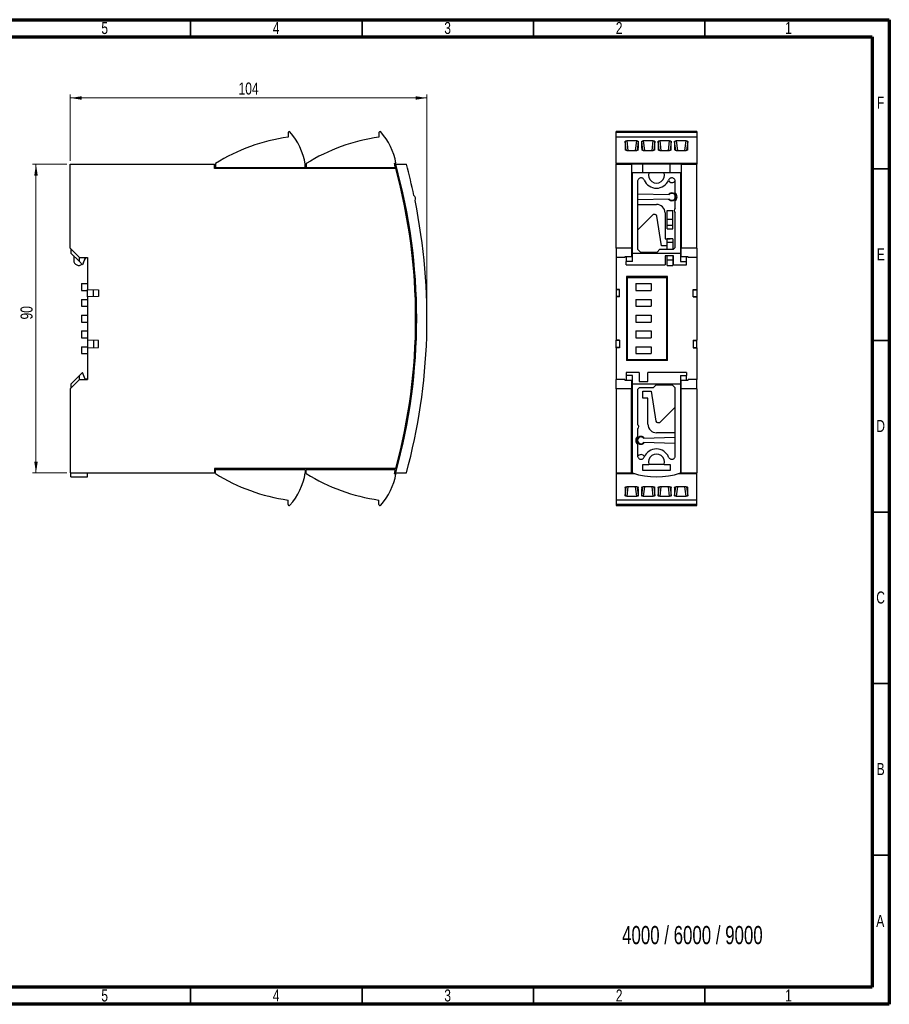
# Model space of a CAD drawing. Header units: millimetres. Extents: x 8 to 415, y 5 to 292.
# Tile 3 of 3: x 161 to 415, y 5 to 292. Entities that reach past the tile are written whole.
import ezdxf

# ---------------------------------------------------------------- set-up
doc = ezdxf.new("R2010")
doc.units = ezdxf.units.MM
doc.styles.add('SLDTEXTSTYLE0', font='TXT', dxfattribs={"width": 0.75})
doc.styles.add('SLDTEXTSTYLE1', font='TXT', dxfattribs={"width": 0.694444})
doc.dimstyles.new('SLDDIMSTYLE0', dxfattribs={"dimtxt": 3.5, "dimasz": 3.302, "dimexe": 0, "dimexo": 0.0625, "dimgap": 0.875, "dimtad": 1, "dimrnd": 1e-09, "dimzin": 12, "dimdsep": 46, "dimtxsty": 'SLDTEXTSTYLE0', "dimsah": 1, "dimcen": 0.09, "dimadec": 0, "dimazin": 3, "dimtfac": 1, "dimtofl": 0, "dimtmove": 0, "dimatfit": 3, "dimfxl": 1, "dimfrac": 2, "dimtolj": 1, "dimtzin": 12, "dimarcsym": 0})

# ---------------------------------------------------------------- blocks, each defined once
blk = doc.blocks.new('_D_2')
at = {"color": 7, "linetype": 'Continuous', "lineweight": 18}
for p, q in [((175.19, 249.88), (165.19, 249.88)), ((166.19, 249.88), (166.19, 159.88)), ((175.19, 159.88), (165.19, 159.88))]:
    blk.add_line(p, q, dxfattribs=at)
for points in [[(166.19, 249.88), (165.68, 246.58), (166.7, 246.58)], [(166.19, 159.88), (166.7, 163.18), (165.68, 163.18)]]:
    blk.add_solid(points, dxfattribs=at)
at = {"color": 7, "linetype": 'Continuous', "lineweight": 18, "insert": (161.68, 204.61), "char_height": 3.5, "attachment_point": 1, "rotation": 90, "style": 'SLDTEXTSTYLE0'}
blk.add_mtext('90', dxfattribs=at)
blk = doc.blocks.new('_D_3')
at = {"color": 7, "linetype": 'Continuous', "lineweight": 18}
for p, q in [((176.19, 250.88), (176.19, 270.18)), ((280.19, 205.88), (280.19, 270.18)), ((176.19, 269.18), (280.19, 269.18))]:
    blk.add_line(p, q, dxfattribs=at)
for points in [[(176.19, 269.18), (179.49, 268.67), (179.49, 269.69)], [(280.19, 269.18), (276.89, 269.69), (276.89, 268.67)]]:
    blk.add_solid(points, dxfattribs=at)
at = {"color": 7, "linetype": 'Continuous', "lineweight": 18, "insert": (225.25, 273.69), "char_height": 3.5, "attachment_point": 1, "style": 'SLDTEXTSTYLE0'}
blk.add_mtext('104', dxfattribs=at)

msp = doc.modelspace()

# ---------------------------------------------------------------- linework, layer by layer
at = {"color": 7, "linetype": 'Continuous', "lineweight": 70}
for p, q in [((7.5, 292), (415, 292)), ((415, 292), (415, 5)), ((12.5, 287), (410, 287)), ((410, 287), (410, 10)), ((410, 10), (12.5, 10)), ((415, 5), (7.5, 5))]:
    msp.add_line(p, q, dxfattribs=at)
at = {"color": 7, "linetype": 'Continuous', "lineweight": 35}
for p, q in [((211.25, 287), (211.25, 292)), ((261.25, 287), (261.25, 292)), ((311.25, 287), (311.25, 292)), ((361.25, 287), (361.25, 292)), ((211.25, 287.001), (211.25, 286.999)), ((410, 248.5), (415, 248.5)), ((410, 198.5), (415, 198.5)), ((410.001, 148.5), (409.999, 148.5)), ((410, 148.5), (415, 148.5)), ((410, 98.5), (415, 98.5)), ((410, 48.5), (415, 48.5)), ((211.25, 9.999), (211.25, 10.001)), ((211.25, 10), (211.25, 5)), ((261.25, 10), (261.25, 5)), ((311.25, 10), (311.25, 5)), ((361.25, 10), (361.25, 5))]:
    msp.add_line(p, q, dxfattribs=at)
at = {"color": 7, "linetype": 'Continuous', "lineweight": 25}
for p, q in [((239.691, 259.08), (239.691, 257.78)), ((266.191, 259.08), (266.191, 257.78)), ((358.855, 259.38), (335.355, 259.38)), ((335.355, 259.08), (335.355, 259.38)), ((358.855, 259.08), (335.355, 259.08)), ((335.355, 257.78), (335.355, 259.08)), ((358.855, 259.38), (358.855, 259.08)), ((358.855, 259.08), (358.855, 257.78)), ((358.855, 257.78), (335.355, 257.78)), ((335.355, 250.067), (335.355, 257.78)), ((341.34, 256.677), (338.47, 256.677)), ((346.14, 256.677), (343.27, 256.677)), ((350.94, 256.677), (348.07, 256.677)), ((355.74, 256.677), (352.87, 256.677)), ((358.855, 257.78), (358.855, 250.067)), ((338.465, 253.88), (341.345, 253.88)), ((343.265, 253.88), (346.145, 253.88)), ((348.065, 253.88), (350.945, 253.88)), ((352.865, 253.88), (355.745, 253.88)), ((176.191, 249.88), (218.191, 249.88)), ((176.191, 225.38), (176.191, 249.88)), ((218.191, 248.58), (218.191, 249.88)), ((218.491, 250.067), (218.491, 248.88)), ((244.691, 248.88), (244.691, 249.88)), ((244.991, 250.067), (244.991, 248.88)), ((270.686, 250.18), (271.141, 250.18)), ((270.77, 249.88), (271.081, 249.88)), ((271.081, 249.88), (274.191, 249.88)), ((358.855, 250.067), (335.355, 250.067)), ((335.355, 250.067), (335.355, 249.88)), ((335.355, 225.38), (335.355, 249.88)), ((335.355, 249.88), (339.855, 249.88)), ((339.855, 249.88), (339.855, 225.38)), ((343.105, 249.88), (339.855, 249.88)), ((343.105, 247.38), (343.105, 249.88)), ((351.105, 249.88), (343.105, 249.88)), ((351.105, 247.38), (351.105, 249.88)), ((354.355, 249.88), (351.105, 249.88)), ((354.355, 249.88), (354.355, 225.38)), ((354.355, 249.88), (358.855, 249.88)), ((358.855, 250.067), (358.855, 249.88)), ((358.855, 225.38), (358.855, 249.88)), ((218.491, 249.58), (218.191, 249.58)), ((271.124, 248.58), (218.191, 248.58)), ((218.491, 248.88), (244.691, 248.88)), ((244.691, 249.58), (244.991, 249.58)), ((244.991, 248.88), (271.043, 248.88)), ((340.105, 247.38), (339.855, 247.38)), ((340.105, 223.98), (340.105, 247.38)), ((344.855, 247.38), (340.105, 247.38)), ((349.355, 247.38), (344.855, 247.38)), ((354.105, 247.38), (349.355, 247.38)), ((354.105, 247.38), (354.105, 223.98)), ((354.355, 247.38), (354.105, 247.38)), ((341.605, 244.868), (341.605, 225.08)), ((352.605, 241.498), (352.605, 244.868)), ((341.605, 241.28), (350.845, 241.03)), ((350.845, 239.73), (341.605, 239.48)), ((352.605, 237.015), (352.605, 239.262)), ((341.605, 238.18), (347.105, 238.18)), ((349.605, 235.68), (349.605, 228.08)), ((350.255, 236.38), (351.855, 236.38)), ((350.255, 233.88), (350.255, 236.38)), ((351.855, 233.88), (351.855, 236.38)), ((352.605, 225.58), (352.605, 235.746)), ((346.105, 235.18), (341.605, 230.68)), ((346.754, 235.18), (346.105, 235.18)), ((348.601, 226.08), (347.248, 234.757)), ((350.255, 233.88), (351.855, 233.88)), ((350.255, 232.08), (350.255, 233.88)), ((351.855, 232.08), (351.855, 233.88)), ((350.255, 231.08), (350.255, 232.08)), ((350.255, 232.08), (351.855, 232.08)), ((350.255, 231.08), (351.855, 231.08)), ((351.855, 231.08), (351.855, 232.08)), ((349.605, 228.08), (351.105, 228.08)), ((351.855, 228.08), (350.255, 228.08)), ((350.255, 227.08), (350.255, 228.08)), ((350.255, 225.08), (350.255, 227.08)), ((351.855, 227.08), (350.255, 227.08)), ((351.855, 228.08), (351.855, 227.08)), ((351.855, 227.08), (351.855, 225.08)), ((176.191, 225.38), (178.891, 222.68)), ((176.391, 225.18), (176.391, 223.98)), ((176.391, 223.98), (178.891, 221.48)), ((278.934, 225.63), (278.933, 225.63)), ((339.855, 225.38), (335.355, 225.38)), ((335.355, 225.38), (335.355, 222.68)), ((339.855, 225.38), (339.855, 222.88)), ((340.105, 223.98), (354.105, 223.98)), ((340.105, 221.48), (340.105, 223.98)), ((341.605, 225.08), (342.405, 224.28)), ((342.405, 224.28), (347.305, 224.28)), ((347.305, 224.28), (348.105, 225.08)), ((348.105, 225.08), (352.105, 225.08)), ((350.255, 226.08), (348.601, 226.08)), ((352.605, 225.58), (352.105, 225.08)), ((354.105, 223.98), (354.105, 221.48)), ((358.855, 225.38), (354.355, 225.38)), ((354.355, 222.88), (354.355, 225.38)), ((358.855, 225.38), (358.855, 222.68)), ((177.191, 223.18), (177.191, 221.88)), ((178.891, 221.48), (178.891, 222.68)), ((178.891, 222.68), (181.191, 222.68)), ((179.791, 220.58), (178.891, 221.48)), ((180.491, 222.58), (179.791, 220.58)), ((179.974, 221.103), (180.051, 221.246)), ((180.051, 221.246), (180.538, 222.291)), ((181.191, 222.58), (180.491, 222.58)), ((181.191, 222.68), (181.191, 213.38)), ((337.855, 222.68), (335.355, 222.68)), ((335.355, 222.68), (335.355, 213.38)), ((339.855, 222.88), (337.855, 222.88)), ((337.855, 222.88), (337.855, 222.68)), ((338.305, 222.88), (338.305, 221.48)), ((338.305, 220.58), (338.305, 221.48)), ((340.105, 221.48), (338.305, 221.48)), ((349.605, 223.18), (349.605, 220.58)), ((352.105, 223.18), (349.605, 223.18)), ((350.255, 221.88), (350.255, 223.18)), ((350.255, 220.38), (350.255, 221.88)), ((351.855, 221.88), (350.255, 221.88)), ((351.855, 223.18), (351.855, 221.88)), ((351.855, 221.88), (351.855, 220.38)), ((352.105, 220.58), (352.105, 223.18)), ((354.105, 221.48), (355.905, 221.48)), ((356.355, 222.88), (354.355, 222.88)), ((355.905, 221.48), (355.905, 222.88)), ((355.905, 220.58), (355.905, 221.48)), ((356.355, 222.68), (356.355, 222.88)), ((358.855, 222.68), (356.355, 222.68)), ((358.855, 222.68), (358.855, 213.38)), ((338.305, 220.58), (349.605, 220.58)), ((350.255, 220.38), (351.855, 220.38)), ((352.105, 220.58), (355.905, 220.58)), ((279.855, 215.63), (279.855, 215.63)), ((350.355, 217.13), (338.355, 217.13)), ((338.355, 217.13), (338.355, 192.63)), ((338.655, 216.83), (350.055, 216.83)), ((338.655, 192.93), (338.655, 216.83)), ((350.055, 216.83), (350.055, 192.93)), ((350.355, 192.63), (350.355, 217.13)), ((179.491, 215.08), (179.491, 213.08)), ((179.491, 215.08), (181.191, 215.08)), ((179.491, 213.08), (181.191, 213.08)), ((181.191, 213.38), (184.391, 213.28)), ((181.191, 211.18), (181.191, 213.38)), ((182.991, 211.236), (182.991, 213.324)), ((184.391, 213.28), (184.391, 211.28)), ((336.355, 213.38), (335.355, 213.38)), ((335.355, 213.38), (335.355, 213.28)), ((336.355, 213.28), (335.355, 213.28)), ((335.355, 213.28), (335.355, 211.28)), ((336.355, 211.18), (336.355, 213.38)), ((341.105, 215.08), (341.105, 213.08)), ((341.105, 215.08), (345.605, 215.08)), ((341.105, 213.08), (345.605, 213.08)), ((345.605, 215.08), (345.605, 213.08)), ((357.855, 213.38), (358.855, 213.38)), ((357.855, 211.18), (357.855, 213.38)), ((357.855, 213.28), (358.855, 213.28)), ((358.855, 213.38), (358.855, 213.28)), ((358.855, 213.28), (358.855, 211.28)), ((179.491, 210.48), (179.491, 208.48)), ((179.491, 210.48), (181.191, 210.48)), ((184.391, 211.28), (181.191, 211.18)), ((181.191, 211.18), (181.191, 198.58)), ((280.095, 210.63), (280.095, 210.63)), ((336.355, 211.28), (335.355, 211.28)), ((335.355, 211.28), (335.355, 211.18)), ((336.355, 211.18), (335.355, 211.18)), ((335.355, 211.18), (335.355, 198.58)), ((341.105, 210.48), (341.105, 208.48)), ((341.105, 210.48), (345.605, 210.48)), ((345.605, 210.48), (345.605, 208.48)), ((357.855, 211.28), (358.855, 211.28)), ((357.855, 211.18), (358.855, 211.18)), ((358.855, 211.28), (358.855, 211.18)), ((358.855, 211.18), (358.855, 198.58)), ((179.491, 208.48), (181.191, 208.48)), ((341.105, 208.48), (345.605, 208.48)), ((179.491, 205.88), (179.491, 203.88)), ((179.491, 205.88), (181.191, 205.88)), ((179.491, 203.88), (181.191, 203.88)), ((341.105, 205.88), (341.105, 203.88)), ((341.105, 205.88), (345.605, 205.88)), ((341.105, 203.88), (345.605, 203.88)), ((345.605, 205.88), (345.605, 203.88)), ((179.491, 201.28), (179.491, 199.28)), ((179.491, 201.28), (181.191, 201.28)), ((341.105, 201.28), (341.105, 199.28)), ((341.105, 201.28), (345.605, 201.28)), ((345.605, 201.28), (345.605, 199.28)), ((179.491, 199.28), (181.191, 199.28)), ((184.391, 198.48), (181.191, 198.58)), ((181.191, 198.58), (181.191, 196.38)), ((182.991, 198.524), (182.991, 196.436)), ((184.391, 196.48), (184.391, 198.48)), ((336.355, 198.58), (335.355, 198.58)), ((335.355, 198.48), (335.355, 198.58)), ((336.355, 198.48), (335.355, 198.48)), ((335.355, 196.48), (335.355, 198.48)), ((336.355, 198.58), (336.355, 196.38)), ((341.105, 199.28), (345.605, 199.28)), ((357.855, 198.58), (358.855, 198.58)), ((357.855, 198.58), (357.855, 196.38)), ((357.855, 198.48), (358.855, 198.48)), ((358.855, 198.48), (358.855, 198.58)), ((358.855, 196.48), (358.855, 198.48)), ((179.491, 196.68), (179.491, 194.68)), ((179.491, 196.68), (181.191, 196.68)), ((181.191, 196.38), (184.391, 196.48)), ((181.191, 196.38), (181.191, 187.08)), ((336.355, 196.48), (335.355, 196.48)), ((335.355, 196.38), (335.355, 196.48)), ((336.355, 196.38), (335.355, 196.38)), ((335.355, 196.38), (335.355, 187.08)), ((341.105, 196.68), (341.105, 194.68)), ((341.105, 196.68), (345.605, 196.68)), ((345.605, 196.68), (345.605, 194.68)), ((357.855, 196.48), (358.855, 196.48)), ((357.855, 196.38), (358.855, 196.38)), ((358.855, 196.38), (358.855, 196.48)), ((358.855, 196.38), (358.855, 187.08)), ((179.491, 194.68), (181.191, 194.68)), ((350.355, 192.63), (338.355, 192.63)), ((338.655, 192.93), (350.055, 192.93)), ((341.105, 194.68), (345.605, 194.68)), ((176.191, 184.38), (178.891, 187.08)), ((178.891, 188.28), (176.391, 185.78)), ((179.791, 189.18), (178.891, 188.28)), ((178.891, 187.08), (178.891, 188.28)), ((178.891, 187.08), (181.191, 187.08)), ((180.491, 187.18), (179.791, 189.18)), ((181.191, 187.18), (180.491, 187.18)), ((335.355, 184.38), (335.355, 187.08)), ((337.855, 187.08), (335.355, 187.08)), ((337.855, 187.08), (337.855, 186.88)), ((337.855, 186.88), (339.855, 186.88)), ((338.305, 189.18), (338.305, 188.28)), ((342.105, 189.18), (338.305, 189.18)), ((340.105, 188.28), (338.305, 188.28)), ((338.305, 188.28), (338.305, 186.88)), ((339.855, 186.88), (339.855, 184.38)), ((340.105, 185.78), (340.105, 188.28)), ((342.105, 189.18), (342.105, 186.58)), ((342.105, 186.58), (344.605, 186.58)), ((344.605, 186.58), (344.605, 189.18)), ((355.905, 189.18), (344.605, 189.18)), ((354.105, 188.28), (355.905, 188.28)), ((354.105, 188.28), (354.105, 185.78)), ((354.355, 186.88), (356.355, 186.88)), ((354.355, 184.38), (354.355, 186.88)), ((355.905, 189.18), (355.905, 188.28)), ((355.905, 186.88), (355.905, 188.28)), ((358.855, 187.08), (356.355, 187.08)), ((356.355, 186.88), (356.355, 187.08)), ((358.855, 184.38), (358.855, 187.08)), ((176.191, 184.38), (176.191, 159.88)), ((176.391, 185.78), (176.391, 184.58)), ((335.355, 184.38), (335.355, 159.88)), ((339.855, 184.38), (335.355, 184.38)), ((339.855, 159.88), (339.855, 184.38)), ((340.105, 159.88), (340.105, 185.78)), ((354.105, 185.78), (340.105, 185.78)), ((341.605, 184.18), (342.105, 184.68)), ((341.605, 184.18), (341.605, 174.015)), ((346.105, 184.68), (342.105, 184.68)), ((343.105, 181.68), (343.105, 183.68)), ((343.105, 183.68), (345.609, 183.68)), ((345.609, 183.68), (346.961, 175.003)), ((346.905, 185.48), (346.105, 184.68)), ((351.805, 185.48), (346.905, 185.48)), ((352.605, 184.68), (351.805, 185.48)), ((352.605, 164.893), (352.605, 184.68)), ((354.105, 185.78), (354.105, 159.88)), ((358.855, 184.38), (354.355, 184.38)), ((354.355, 159.88), (354.355, 184.38)), ((358.855, 184.38), (358.855, 159.88)), ((344.605, 181.68), (343.105, 181.68)), ((344.605, 174.08), (344.605, 181.68)), ((348.105, 174.58), (352.605, 179.08)), ((341.605, 172.746), (341.605, 170.498)), ((347.455, 174.58), (348.105, 174.58)), ((343.365, 170.03), (352.605, 170.28)), ((352.605, 171.58), (347.105, 171.58)), ((341.605, 168.262), (341.605, 164.893)), ((352.605, 168.48), (343.365, 168.73)), ((271.124, 161.18), (218.191, 161.18)), ((218.191, 161.18), (218.191, 159.88)), ((218.491, 159.693), (218.491, 160.88)), ((218.491, 160.88), (244.691, 160.88)), ((244.691, 160.88), (244.691, 159.88)), ((244.991, 159.693), (244.991, 160.88)), ((244.991, 160.88), (271.043, 160.88)), ((343.105, 162.38), (344.855, 162.38)), ((343.105, 160.58), (343.105, 162.38)), ((349.355, 162.38), (344.855, 162.38)), ((349.355, 162.38), (351.105, 162.38)), ((351.105, 162.38), (351.105, 160.58)), ((176.191, 159.88), (218.191, 159.88)), ((176.391, 158.731), (176.391, 159.88)), ((176.391, 158.731), (181.191, 158.731)), ((181.191, 158.731), (181.191, 159.88)), ((218.191, 160.18), (218.491, 160.18)), ((244.991, 160.18), (244.691, 160.18)), ((270.686, 159.58), (271.141, 159.58)), ((270.77, 159.88), (271.081, 159.88)), ((271.081, 159.88), (274.191, 159.88)), ((335.355, 159.88), (339.855, 159.88)), ((335.355, 159.88), (335.355, 159.693)), ((335.355, 159.693), (340.686, 159.693)), ((335.355, 159.693), (335.355, 151.98)), ((340.105, 159.88), (339.855, 159.88)), ((351.105, 160.58), (343.105, 160.58)), ((353.523, 159.693), (358.855, 159.693)), ((354.355, 159.88), (354.105, 159.88)), ((354.355, 159.88), (358.855, 159.88)), ((358.855, 159.693), (358.855, 159.88)), ((358.855, 151.98), (358.855, 159.693)), ((341.345, 155.88), (338.465, 155.88)), ((346.145, 155.88), (343.265, 155.88)), ((350.945, 155.88), (348.065, 155.88)), ((355.745, 155.88), (352.865, 155.88)), ((338.47, 153.083), (341.34, 153.083)), ((343.27, 153.083), (346.14, 153.083)), ((348.07, 153.083), (350.94, 153.083)), ((352.87, 153.083), (355.74, 153.083)), ((239.691, 150.68), (239.691, 151.98)), ((266.191, 150.68), (266.191, 151.98)), ((358.855, 151.98), (335.355, 151.98)), ((335.355, 151.98), (335.355, 150.68)), ((358.855, 150.68), (335.355, 150.68)), ((335.355, 150.68), (335.355, 150.38)), ((335.355, 150.38), (358.855, 150.38)), ((358.855, 150.68), (358.855, 151.98)), ((358.855, 150.38), (358.855, 150.68))]:
    msp.add_line(p, q, dxfattribs=at)
at = {"color": 8, "linetype": 'Continuous', "lineweight": 25}
for p, q in [((338.309, 253.893), (338.004, 256.538)), ((338.47, 256.677), (338.793, 253.88)), ((341.017, 253.88), (341.34, 256.677)), ((341.805, 256.538), (341.5, 253.895)), ((343.109, 253.893), (342.804, 256.538)), ((343.27, 256.677), (343.593, 253.88)), ((345.817, 253.88), (346.14, 256.677)), ((346.605, 256.538), (346.3, 253.895)), ((347.909, 253.893), (347.604, 256.538)), ((348.07, 256.677), (348.393, 253.88)), ((350.617, 253.88), (350.94, 256.677)), ((351.405, 256.538), (351.1, 253.895)), ((352.709, 253.893), (352.404, 256.538)), ((352.87, 256.677), (353.193, 253.88)), ((355.417, 253.88), (355.74, 256.677)), ((356.205, 256.538), (355.9, 253.895)), ((338.004, 153.222), (338.309, 155.865)), ((338.793, 155.88), (338.47, 153.083)), ((341.34, 153.083), (341.017, 155.88)), ((341.5, 155.867), (341.805, 153.222)), ((342.804, 153.222), (343.109, 155.865)), ((343.593, 155.88), (343.27, 153.083)), ((346.14, 153.083), (345.817, 155.88)), ((346.3, 155.867), (346.605, 153.222)), ((347.604, 153.222), (347.909, 155.865)), ((348.393, 155.88), (348.07, 153.083)), ((350.94, 153.083), (350.617, 155.88)), ((351.1, 155.867), (351.405, 153.222)), ((352.404, 153.222), (352.709, 155.865)), ((353.193, 155.88), (352.87, 153.083)), ((355.74, 153.083), (355.417, 155.88)), ((355.9, 155.867), (356.205, 153.222))]:
    msp.add_line(p, q, dxfattribs=at)
at = {"color": 7, "linetype": 'Continuous', "lineweight": 25}
for centre, radius, start, end in [((239.991, 259.08), 0.3, 41.86101, 180), ((226.48, 246.973), 18.442, 9.06852, 41.86101), ((266.491, 259.08), 0.3, 41.86101, 180), ((252.98, 246.973), 18.442, 10.01363, 41.86101), ((247.584, 203.095), 55.252, 98.21236, 121.77187), ((274.084, 203.095), 55.252, 98.21236, 121.77187), ((108.441, 204.88), 168.45, 15.14158, 15.60016), ((108.441, 204.88), 168.75, 344.53399, 15.46601), ((108.441, 204.88), 171.75, 12.0632, 15.18929), ((108.441, 204.88), 168.45, 344.9641, 15.0359), ((347.105, 246.724), 2.344, 163.7398, 16.2602), ((347.105, 246.724), 3.844, 202.47255, 337.52745), ((351.605, 245.68), 1.15, 209.00779, 328.4598), ((351.605, 240.38), 1.15, 0, 145.27928), ((351.605, 240.38), 1, 220.5416, 139.4584), ((351.605, 240.38), 1.5, 311.81031, 48.18969), ((108.441, 204.88), 171.75, 344.81071, 11.5628), ((275.787, 239.88), 1.083, 327.99465, 55.63135), ((351.605, 240.38), 1.15, 214.72072, 0), ((347.105, 235.68), 2.5, 0, 90), ((353.005, 236.38), 0.75, 122.23095, 237.76905), ((346.754, 234.68), 0.5, 8.85719, 90), ((178.691, 221.88), 1.5, 180, 309.59007), ((180.991, 222.08), 0.5, 90, 155.00078), ((341.205, 173.38), 0.75, 302.23095, 57.76905), ((347.105, 174.08), 2.5, 180, 270), ((347.455, 175.08), 0.5, 188.85719, 270), ((342.605, 169.38), 1.5, 131.81031, 228.18969), ((342.605, 169.38), 1.15, 34.72072, 325.27928), ((342.605, 169.38), 1, 40.5416, 319.4584), ((347.105, 163.036), 3.844, 22.47255, 157.52745), ((342.605, 164.08), 1.15, 29.00779, 148.61311), ((347.105, 163.036), 2.344, 343.7398, 196.2602), ((108.441, 204.88), 168.45, 344.39984, 344.85842), ((247.584, 206.666), 55.252, 238.22813, 261.78764), ((226.48, 162.787), 18.442, 318.13899, 350.93148), ((274.084, 206.666), 55.252, 238.22813, 261.78764), ((252.98, 162.787), 18.442, 318.13899, 349.98637), ((347.105, 180.631), 21.9, 251.35909, 288.64091), ((239.991, 150.68), 0.3, 180, 318.13899), ((266.491, 150.68), 0.3, 180, 318.13899)]:
    msp.add_arc(centre, radius, start, end, dxfattribs=at)
for centre, major_axis, start_param, end_param in [((345.748, 203.095), (-7.362, 55.251), 0.2506213, 0.3887218), ((334.061, 203.095), (7.362, 55.251), 5.8944635, 6.032564), ((350.548, 203.095), (-7.362, 55.251), 0.2506213, 0.3887218), ((338.861, 203.095), (7.362, 55.251), 5.8944635, 6.032564), ((355.348, 203.095), (-7.362, 55.251), 0.2506213, 0.3887218), ((343.661, 203.095), (7.362, 55.251), 5.8944635, 6.032564), ((360.148, 203.095), (-7.362, 55.251), 0.2506213, 0.3887218), ((348.461, 203.095), (7.362, 55.251), 5.8944635, 6.032564), ((345.748, 206.666), (7.362, 55.251), 2.7528708, 2.8909713), ((334.061, 206.666), (-7.362, 55.251), 3.392214, 3.5303145), ((350.548, 206.666), (7.362, 55.251), 2.7528708, 2.8909713), ((338.861, 206.666), (-7.362, 55.251), 3.392214, 3.5303145), ((355.348, 206.666), (7.362, 55.251), 2.7528708, 2.8909713), ((343.661, 206.666), (-7.362, 55.251), 3.392214, 3.5303145), ((360.148, 206.666), (7.362, 55.251), 2.7528708, 2.8909713), ((348.461, 206.666), (-7.362, 55.251), 3.392214, 3.5303145)]:
    msp.add_ellipse(centre, major_axis=major_axis, ratio=0.0447192, start_param=start_param, end_param=end_param, dxfattribs=at)
for points, knots in [([(338.004, 256.538), (338.005, 256.555), (338.014, 256.572), (338.053, 256.604), (338.083, 256.619), (338.164, 256.646), (338.216, 256.657), (338.335, 256.673), (338.401, 256.677), (338.47, 256.677)], [0, 0, 0, 0, 0.25, 0.25, 0.5, 0.5, 0.75, 0.75, 1, 1, 1, 1]), ([(341.34, 256.677), (341.408, 256.677), (341.474, 256.673), (341.593, 256.657), (341.644, 256.646), (341.726, 256.619), (341.755, 256.604), (341.795, 256.572), (341.805, 256.555), (341.805, 256.538)], [0, 0, 0, 0, 0.25, 0.25, 0.5, 0.5, 0.75, 0.75, 1, 1, 1, 1]), ([(342.804, 256.538), (342.805, 256.555), (342.814, 256.572), (342.853, 256.604), (342.883, 256.619), (342.964, 256.646), (343.016, 256.657), (343.135, 256.673), (343.201, 256.677), (343.27, 256.677)], [0, 0, 0, 0, 0.25, 0.25, 0.5, 0.5, 0.75, 0.75, 1, 1, 1, 1]), ([(346.14, 256.677), (346.208, 256.677), (346.274, 256.673), (346.393, 256.657), (346.444, 256.646), (346.526, 256.619), (346.555, 256.604), (346.595, 256.572), (346.605, 256.555), (346.605, 256.538)], [0, 0, 0, 0, 0.25, 0.25, 0.5, 0.5, 0.75, 0.75, 1, 1, 1, 1]), ([(347.604, 256.538), (347.605, 256.555), (347.614, 256.572), (347.653, 256.604), (347.683, 256.619), (347.764, 256.646), (347.816, 256.657), (347.935, 256.673), (348.001, 256.677), (348.07, 256.677)], [0, 0, 0, 0, 0.25, 0.25, 0.5, 0.5, 0.75, 0.75, 1, 1, 1, 1]), ([(350.94, 256.677), (351.008, 256.677), (351.074, 256.673), (351.193, 256.657), (351.244, 256.646), (351.326, 256.619), (351.355, 256.604), (351.395, 256.572), (351.405, 256.555), (351.405, 256.538)], [0, 0, 0, 0, 0.25, 0.25, 0.5, 0.5, 0.75, 0.75, 1, 1, 1, 1]), ([(352.404, 256.538), (352.405, 256.555), (352.414, 256.572), (352.453, 256.604), (352.483, 256.619), (352.564, 256.646), (352.616, 256.657), (352.735, 256.673), (352.801, 256.677), (352.87, 256.677)], [0, 0, 0, 0, 0.25, 0.25, 0.5, 0.5, 0.75, 0.75, 1, 1, 1, 1]), ([(355.74, 256.677), (355.808, 256.677), (355.874, 256.673), (355.993, 256.657), (356.044, 256.646), (356.126, 256.619), (356.155, 256.604), (356.195, 256.572), (356.205, 256.555), (356.205, 256.538)], [0, 0, 0, 0, 0.25, 0.25, 0.5, 0.5, 0.75, 0.75, 1, 1, 1, 1]), ([(338.465, 253.88), (338.396, 253.88), (338.329, 253.887), (338.211, 253.912), (338.16, 253.93), (338.038, 253.994), (338.001, 254.047), (337.999, 254.099)], [0, 0, 0, 0, 0.25, 0.25, 0.5, 0.5, 1, 1, 1, 1]), ([(341.81, 254.099), (341.809, 254.073), (341.8, 254.047), (341.761, 253.997), (341.731, 253.973), (341.651, 253.931), (341.599, 253.912), (341.48, 253.887), (341.413, 253.88), (341.345, 253.88)], [0, 0, 0, 0, 0.25, 0.25, 0.5, 0.5, 0.75, 0.75, 1, 1, 1, 1]), ([(343.265, 253.88), (343.196, 253.88), (343.129, 253.887), (343.011, 253.912), (342.96, 253.93), (342.838, 253.994), (342.801, 254.047), (342.799, 254.099)], [0, 0, 0, 0, 0.25, 0.25, 0.5, 0.5, 1, 1, 1, 1]), ([(346.61, 254.099), (346.609, 254.073), (346.6, 254.047), (346.561, 253.997), (346.531, 253.973), (346.451, 253.931), (346.399, 253.912), (346.28, 253.887), (346.213, 253.88), (346.145, 253.88)], [0, 0, 0, 0, 0.25, 0.25, 0.5, 0.5, 0.75, 0.75, 1, 1, 1, 1]), ([(348.065, 253.88), (347.996, 253.88), (347.929, 253.887), (347.811, 253.912), (347.76, 253.93), (347.638, 253.994), (347.601, 254.047), (347.599, 254.099)], [0, 0, 0, 0, 0.25, 0.25, 0.5, 0.5, 1, 1, 1, 1]), ([(351.41, 254.099), (351.409, 254.073), (351.4, 254.047), (351.361, 253.997), (351.331, 253.973), (351.251, 253.931), (351.199, 253.912), (351.08, 253.887), (351.013, 253.88), (350.945, 253.88)], [0, 0, 0, 0, 0.25, 0.25, 0.5, 0.5, 0.75, 0.75, 1, 1, 1, 1]), ([(352.865, 253.88), (352.796, 253.88), (352.729, 253.887), (352.611, 253.912), (352.56, 253.93), (352.438, 253.994), (352.401, 254.047), (352.399, 254.099)], [0, 0, 0, 0, 0.25, 0.25, 0.5, 0.5, 1, 1, 1, 1]), ([(356.21, 254.099), (356.209, 254.073), (356.2, 254.047), (356.161, 253.997), (356.131, 253.973), (356.051, 253.931), (355.999, 253.912), (355.88, 253.887), (355.813, 253.88), (355.745, 253.88)], [0, 0, 0, 0, 0.25, 0.25, 0.5, 0.5, 0.75, 0.75, 1, 1, 1, 1]), ([(343.553, 245.255), (343.498, 245.358), (343.39, 245.565), (343.102, 245.776), (342.769, 245.893), (342.415, 245.879), (342.084, 245.756), (341.821, 245.521), (341.637, 245.217), (341.615, 244.984), (341.605, 244.868)], [0, 0, 0, 0, 0.1250952, 0.2501904, 0.3752763, 0.5003622, 0.6252711, 0.75018, 0.87509, 1, 1, 1, 1]), ([(352.605, 244.868), (352.594, 244.984), (352.573, 245.217), (352.387, 245.522), (352.125, 245.757), (351.793, 245.879), (351.439, 245.893), (351.107, 245.776), (350.819, 245.565), (350.711, 245.358), (350.657, 245.255)], [0, 0, 0, 0, 0.12514091, 0.25028182, 0.37516412, 0.50004642, 0.62511323, 0.75018004, 0.87509002, 1, 1, 1, 1]), ([(341.605, 164.893), (341.615, 164.776), (341.637, 164.543), (341.822, 164.238), (342.085, 164.004), (342.417, 163.881), (342.77, 163.868), (343.103, 163.984), (343.39, 164.195), (343.498, 164.402), (343.553, 164.506)], [0, 0, 0, 0, 0.1251409, 0.2502818, 0.3751641, 0.5000464, 0.6251132, 0.75018, 0.87509, 1, 1, 1, 1]), ([(350.657, 164.506), (350.711, 164.402), (350.82, 164.195), (351.107, 163.984), (351.44, 163.867), (351.794, 163.882), (352.126, 164.004), (352.388, 164.239), (352.573, 164.544), (352.594, 164.776), (352.605, 164.893)], [0, 0, 0, 0, 0.1250952, 0.2501904, 0.3752763, 0.5003622, 0.6252711, 0.75018, 0.87509, 1, 1, 1, 1]), ([(337.999, 155.661), (338, 155.688), (338.01, 155.713), (338.048, 155.763), (338.078, 155.787), (338.159, 155.83), (338.21, 155.848), (338.329, 155.874), (338.396, 155.88), (338.465, 155.88)], [0, 0, 0, 0, 0.25, 0.25, 0.5, 0.5, 0.75, 0.75, 1, 1, 1, 1]), ([(341.345, 155.88), (341.413, 155.88), (341.48, 155.873), (341.598, 155.848), (341.65, 155.83), (341.771, 155.766), (341.809, 155.714), (341.81, 155.661)], [0, 0, 0, 0, 0.25, 0.25, 0.5, 0.5, 1, 1, 1, 1]), ([(342.799, 155.661), (342.8, 155.688), (342.81, 155.713), (342.848, 155.763), (342.878, 155.787), (342.959, 155.83), (343.01, 155.848), (343.129, 155.874), (343.196, 155.88), (343.265, 155.88)], [0, 0, 0, 0, 0.25, 0.25, 0.5, 0.5, 0.75, 0.75, 1, 1, 1, 1]), ([(346.145, 155.88), (346.213, 155.88), (346.28, 155.873), (346.398, 155.848), (346.45, 155.83), (346.571, 155.766), (346.609, 155.714), (346.61, 155.661)], [0, 0, 0, 0, 0.25, 0.25, 0.5, 0.5, 1, 1, 1, 1]), ([(347.599, 155.661), (347.6, 155.688), (347.61, 155.713), (347.648, 155.763), (347.678, 155.787), (347.759, 155.83), (347.81, 155.848), (347.929, 155.874), (347.996, 155.88), (348.065, 155.88)], [0, 0, 0, 0, 0.25, 0.25, 0.5, 0.5, 0.75, 0.75, 1, 1, 1, 1]), ([(350.945, 155.88), (351.013, 155.88), (351.08, 155.873), (351.198, 155.848), (351.25, 155.83), (351.371, 155.766), (351.409, 155.714), (351.41, 155.661)], [0, 0, 0, 0, 0.25, 0.25, 0.5, 0.5, 1, 1, 1, 1]), ([(352.399, 155.661), (352.4, 155.688), (352.41, 155.713), (352.448, 155.763), (352.478, 155.787), (352.559, 155.83), (352.61, 155.848), (352.729, 155.874), (352.796, 155.88), (352.865, 155.88)], [0, 0, 0, 0, 0.25, 0.25, 0.5, 0.5, 0.75, 0.75, 1, 1, 1, 1]), ([(355.745, 155.88), (355.813, 155.88), (355.88, 155.873), (355.998, 155.848), (356.05, 155.83), (356.171, 155.766), (356.209, 155.714), (356.21, 155.661)], [0, 0, 0, 0, 0.25, 0.25, 0.5, 0.5, 1, 1, 1, 1]), ([(338.47, 153.083), (338.402, 153.083), (338.335, 153.087), (338.216, 153.103), (338.165, 153.114), (338.084, 153.141), (338.054, 153.156), (338.014, 153.188), (338.005, 153.205), (338.004, 153.222)], [0, 0, 0, 0, 0.25, 0.25, 0.5, 0.5, 0.75, 0.75, 1, 1, 1, 1]), ([(341.805, 153.222), (341.805, 153.205), (341.795, 153.188), (341.756, 153.156), (341.726, 153.141), (341.645, 153.114), (341.594, 153.103), (341.474, 153.087), (341.408, 153.083), (341.34, 153.083)], [0, 0, 0, 0, 0.25, 0.25, 0.5, 0.5, 0.75, 0.75, 1, 1, 1, 1]), ([(343.27, 153.083), (343.202, 153.083), (343.135, 153.087), (343.016, 153.103), (342.965, 153.114), (342.884, 153.141), (342.854, 153.156), (342.814, 153.188), (342.805, 153.205), (342.804, 153.222)], [0, 0, 0, 0, 0.25, 0.25, 0.5, 0.5, 0.75, 0.75, 1, 1, 1, 1]), ([(346.605, 153.222), (346.605, 153.205), (346.595, 153.188), (346.556, 153.156), (346.526, 153.141), (346.445, 153.114), (346.394, 153.103), (346.274, 153.087), (346.208, 153.083), (346.14, 153.083)], [0, 0, 0, 0, 0.25, 0.25, 0.5, 0.5, 0.75, 0.75, 1, 1, 1, 1]), ([(348.07, 153.083), (348.002, 153.083), (347.935, 153.087), (347.816, 153.103), (347.765, 153.114), (347.684, 153.141), (347.654, 153.156), (347.614, 153.188), (347.605, 153.205), (347.604, 153.222)], [0, 0, 0, 0, 0.25, 0.25, 0.5, 0.5, 0.75, 0.75, 1, 1, 1, 1]), ([(351.405, 153.222), (351.405, 153.205), (351.395, 153.188), (351.356, 153.156), (351.326, 153.141), (351.245, 153.114), (351.194, 153.103), (351.074, 153.087), (351.008, 153.083), (350.94, 153.083)], [0, 0, 0, 0, 0.25, 0.25, 0.5, 0.5, 0.75, 0.75, 1, 1, 1, 1]), ([(352.87, 153.083), (352.802, 153.083), (352.735, 153.087), (352.616, 153.103), (352.565, 153.114), (352.484, 153.141), (352.454, 153.156), (352.414, 153.188), (352.405, 153.205), (352.404, 153.222)], [0, 0, 0, 0, 0.25, 0.25, 0.5, 0.5, 0.75, 0.75, 1, 1, 1, 1]), ([(356.205, 153.222), (356.205, 153.205), (356.195, 153.188), (356.156, 153.156), (356.126, 153.141), (356.045, 153.114), (355.994, 153.103), (355.874, 153.087), (355.808, 153.083), (355.74, 153.083)], [0, 0, 0, 0, 0.25, 0.25, 0.5, 0.5, 0.75, 0.75, 1, 1, 1, 1])]:
    msp.add_open_spline(points, degree=3, knots=knots, dxfattribs=at)

# ---------------------------------------------------------------- texts
at = {"color": 7, "linetype": 'Continuous', "lineweight": 0}
for s, insert, char_height, attachment_point, style in [('5', (186.215, 291.326), 3.5, 2, 'SLDTEXTSTYLE0'), ('4', (236.215, 291.326), 3.5, 2, 'SLDTEXTSTYLE0'), ('3', (286.215, 291.326), 3.5, 2, 'SLDTEXTSTYLE0'), ('2', (336.215, 291.326), 3.5, 2, 'SLDTEXTSTYLE0'), ('1', (385.59, 291.326), 3.5, 2, 'SLDTEXTSTYLE0'), ('F', (412.464, 269.576), 3.5, 2, 'SLDTEXTSTYLE0'), ('E', (412.506, 225.326), 3.5, 2, 'SLDTEXTSTYLE0'), ('D', (412.46, 175.326), 3.5, 2, 'SLDTEXTSTYLE0'), ('C', (412.464, 125.326), 3.5, 2, 'SLDTEXTSTYLE0'), ('B', (412.473, 75.326), 3.5, 2, 'SLDTEXTSTYLE0'), ('A', (412.36, 31.076), 3.5, 2, 'SLDTEXTSTYLE0'), ('4000 / 6000 / 9000', (337.091, 27.832), 5.29167, 1, 'SLDTEXTSTYLE1'), ('5', (186.215, 9.326), 3.5, 2, 'SLDTEXTSTYLE0'), ('4', (236.215, 9.326), 3.5, 2, 'SLDTEXTSTYLE0'), ('3', (286.215, 9.326), 3.5, 2, 'SLDTEXTSTYLE0'), ('2', (336.215, 9.326), 3.5, 2, 'SLDTEXTSTYLE0'), ('1', (385.59, 9.326), 3.5, 2, 'SLDTEXTSTYLE0')]:
    msp.add_mtext(s, dxfattribs=dict(at, insert=insert, char_height=char_height, attachment_point=attachment_point, style=style))

# ---------------------------------------------------------------- dimensions: what is measured, and where the dimension line sits
at = {"color": 7, "linetype": 'Continuous', "lineweight": 18}
dim = msp.add_linear_dim(base=(280.191, 269.18), p1=(176.191, 249.88), p2=(280.191, 204.88), dimstyle='SLDDIMSTYLE0', dxfattribs=at)
dim.commit()
dim.dimension.update_dxf_attribs({"geometry": '_D_3', "text_midpoint": (229.133, 269.18), "dimtype": 160})
dim = msp.add_linear_dim(base=(166.191, 159.88), p1=(176.191, 249.88), p2=(176.191, 159.88), angle=90, dimstyle='SLDDIMSTYLE0', dxfattribs=at)
dim.commit()
dim.dimension.update_dxf_attribs({"geometry": '_D_2', "text_midpoint": (166.191, 207.196), "dimtype": 160})

doc.saveas('drawing.dxf')
